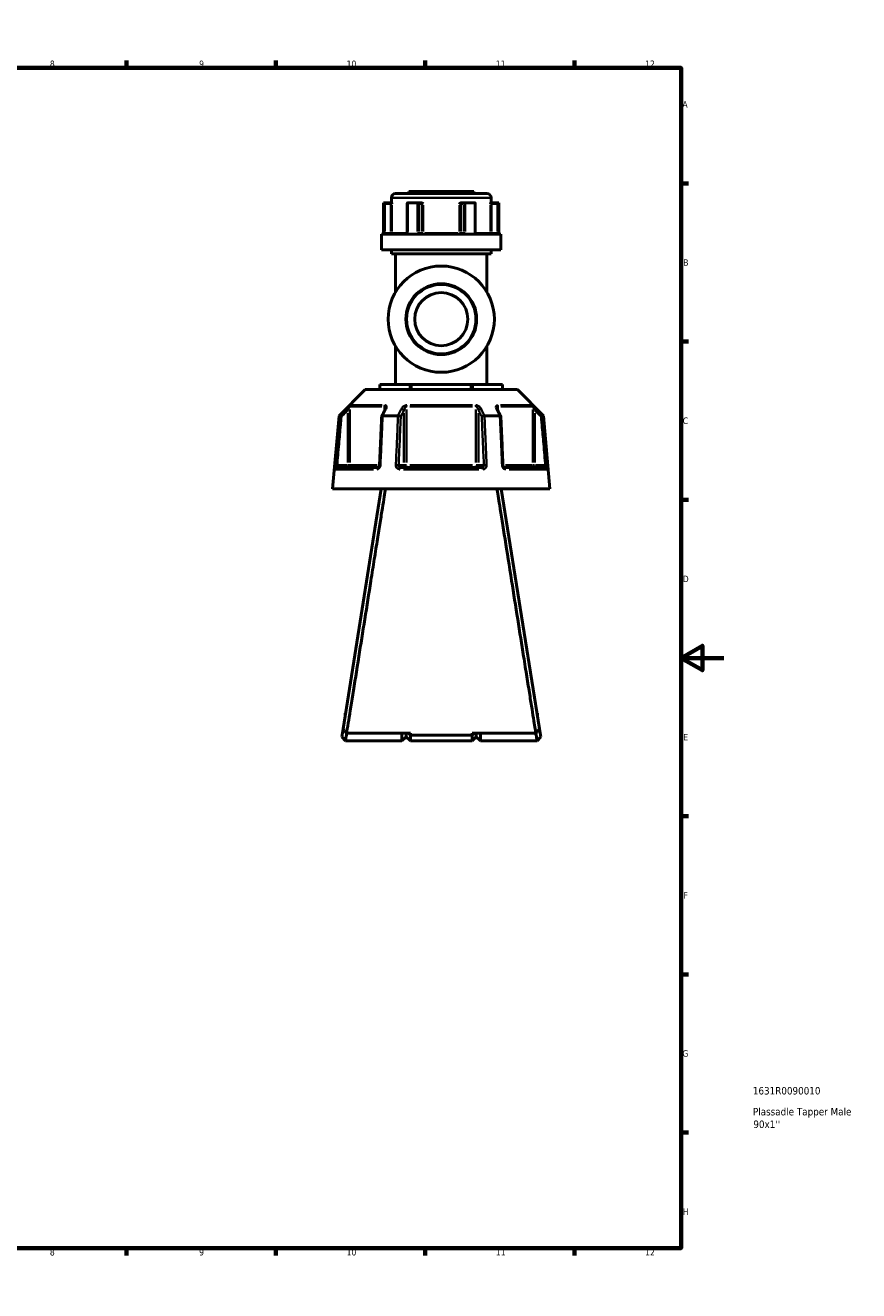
# Model space of a CAD drawing. Header units: millimetres. Extents: x 0 to 904, y 0 to 925.
# Tile 5 of 10: x 513 to 904, y 0 to 594. Entities that reach past the tile are written whole.
import ezdxf

# ---------------------------------------------------------------- set-up
doc = ezdxf.new("R2010")
doc.units = ezdxf.units.MM
for name, color, linetype, lineweight in [('Border (ANSI)', 7, 'Continuous', 70), ('Title (ISO)', 7, 'Continuous', 50), ('Visible (ANSI)', 7, 'Continuous', 50), ('Visible Narrow (ANSI)', 7, 'Continuous', 35)]:
    doc.layers.add(name, color=color, linetype=linetype, lineweight=lineweight)
doc.styles.add('Note Text (ANSI)', font='tahoma.ttf')
doc.styles.add('Note Text (ISO)', font='tahoma.ttf')

# ---------------------------------------------------------------- blocks, each defined once
blk = doc.blocks.new('Borders Default Border')
at = {"layer": 'Border (ANSI)'}
for p, q in [((70.08, 574), (70.08, 577.45)), ((140.17, 574), (140.17, 577.45)), ((210.25, 574), (210.25, 577.45)), ((280.33, 574), (280.33, 577.45)), ((350.42, 574), (350.42, 577.45)), ((490.58, 574), (490.58, 577.45)), ((560.67, 574), (560.67, 577.45)), ((630.75, 574), (630.75, 577.45)), ((700.83, 574), (700.83, 577.45)), ((770.92, 574), (770.92, 577.45)), ((20, 519.75), (16.55, 519.75)), ((821, 519.75), (824.45, 519.75)), ((20, 445.5), (16.55, 445.5)), ((821, 445.5), (824.45, 445.5)), ((20, 371.25), (16.55, 371.25)), ((821, 371.25), (824.45, 371.25)), ((20, 222.75), (16.55, 222.75)), ((821, 222.75), (824.45, 222.75)), ((20, 148.5), (16.55, 148.5)), ((821, 148.5), (824.45, 148.5)), ((20, 74.25), (16.55, 74.25)), ((821, 74.25), (824.45, 74.25)), ((70.08, 20), (70.08, 16.55)), ((140.17, 20), (140.17, 16.55)), ((210.25, 20), (210.25, 16.55)), ((280.33, 20), (280.33, 16.55)), ((350.42, 20), (350.42, 16.55)), ((490.58, 20), (490.58, 16.55)), ((560.67, 20), (560.67, 16.55)), ((630.75, 20), (630.75, 16.55)), ((700.83, 20), (700.83, 16.55)), ((770.92, 20), (770.92, 16.55))]:
    blk.add_line(p, q, dxfattribs=at)
at = {"layer": 'Border (ANSI)', "flags": 128}
for points in [[(420.5, 594), (420.5, 574), (414.73, 584), (426.27, 584), (420.5, 574)], [(20, 20), (20, 574), (821, 574), (821, 20), (20, 20)], [(0, 297), (20, 297), (10, 302.77), (10, 291.23), (20, 297)], [(841, 297), (821, 297), (831, 302.77), (831, 291.23), (821, 297)], [(420.5, 0), (420.5, 20), (414.73, 10), (426.27, 10), (420.5, 20)]]:
    blk.add_lwpolyline(points, dxfattribs=at)
at = {"layer": 'Border (ANSI)', "attachment_point": 7, "style": 'Note Text (ANSI)'}
for s, insert, char_height in [('1', (34.35, 574.4), 3.05), ('2', (104.2, 574.4), 3.05), ('3', (174.26, 574.34), 3.05), ('4', (244.23, 574.4), 3.05), ('5', (314.48, 574.34), 3.05), ('6', (384.49, 574.34), 3.05), ('7', (454.6, 574.4), 3.05), ('8', (524.63, 574.33), 3.05), ('9', (594.7, 574.34), 3.05), ('10', (663.96, 574.34), 3.048), ('11', (734.04, 574.4), 3.048), ('12', (804.13, 574.4), 3.048), ('A', (16.78, 555.35), 3.05), ('A', (821.63, 555.35), 3.05), ('B', (17.15, 481.1), 3.05), ('B', (821.99, 481.1), 3.05), ('C', (16.95, 406.8), 3.05), ('C', (821.8, 406.8), 3.05), ('D', (16.96, 332.6), 3.05), ('D', (821.81, 332.6), 3.05), ('E', (17.21, 258.35), 3.05), ('E', (822.05, 258.35), 3.05), ('F', (17.29, 184.1), 3.05), ('F', (822.14, 184.1), 3.05), ('G', (16.81, 109.79), 3.05), ('G', (821.66, 109.79), 3.05), ('H', (16.97, 35.6), 3.05), ('H', (821.81, 35.6), 3.05), ('1', (34.35, 16.55), 3.05), ('2', (104.2, 16.55), 3.05), ('3', (174.26, 16.49), 3.05), ('4', (244.23, 16.55), 3.05), ('5', (314.48, 16.49), 3.05), ('6', (384.49, 16.49), 3.05), ('7', (454.6, 16.55), 3.05), ('8', (524.63, 16.48), 3.05), ('9', (594.7, 16.49), 3.05), ('10', (663.96, 16.49), 3.048), ('11', (734.04, 16.55), 3.048), ('12', (804.13, 16.55), 3.048)]:
    blk.add_mtext(s, dxfattribs=dict(at, insert=insert, char_height=char_height))
blk = doc.blocks.new('Title Blocks ISO')
at = {"layer": 'Title (ISO)', "style": 'Note Text (ISO)'}
for tag, p in [('PART_NUMBER_001', (33.69, 72.11)), ('DESCRIPTION_001', (33.74, 62.29)), ('DESCRIPTION_002', (33.93, 56.39))]:
    blk.add_attdef(tag, p, '', height=3.5, dxfattribs=at)

msp = doc.modelspace()

# ---------------------------------------------------------------- linework, layer by layer
at = {"layer": 'Visible (ANSI)'}
for p, q in [((684.973, 513.05), (684.973, 510.7)), ((686.973, 515.05), (729.813, 515.05)), ((693.093, 516.05), (723.693, 516.05)), ((693.093, 516.05), (693.093, 515.05)), ((723.693, 516.05), (723.693, 515.05)), ((731.813, 513.05), (731.813, 510.7)), ((681.343, 510.7), (681.464, 510.7)), ((681.343, 510.7), (681.343, 496)), ((684.739, 510.7), (681.464, 510.7)), ((681.469, 510.698), (681.966, 510.2)), ((685.121, 510.7), (684.739, 510.7)), ((692.462, 510.45), (692.462, 496.5)), ((692.711, 510.7), (697.145, 510.7)), ((698.783, 510.7), (697.145, 510.7)), ((699.04, 510.7), (698.783, 510.7)), ((718.002, 510.7), (717.745, 510.7)), ((719.64, 510.7), (718.002, 510.7)), ((719.64, 510.7), (724.074, 510.7)), ((724.323, 496.5), (724.323, 510.45)), ((732.046, 510.7), (731.664, 510.7)), ((735.321, 510.7), (732.046, 510.7)), ((735.317, 510.698), (734.819, 510.2)), ((735.321, 510.7), (735.443, 510.7)), ((735.443, 510.7), (735.443, 496)), ((680.343, 496), (736.443, 496)), ((680.343, 496), (680.343, 488.65)), ((736.443, 496), (736.443, 488.65)), ((680.343, 488.65), (736.443, 488.65)), ((684.973, 488.65), (684.973, 486.65)), ((731.813, 488.65), (731.813, 486.65)), ((684.973, 486.65), (731.813, 486.65)), ((686.973, 486.65), (686.973, 468.821)), ((729.813, 486.65), (729.813, 468.821)), ((686.973, 443.284), (686.973, 425.455)), ((729.813, 443.284), (729.813, 425.455)), ((672.644, 423.005), (660.394, 410.755)), ((672.644, 423.005), (744.142, 423.005)), ((679.579, 425.455), (679.713, 425.455)), ((679.579, 425.455), (679.579, 423.005)), ((679.713, 425.455), (693.62, 425.455)), ((693.62, 425.455), (694.486, 425.455)), ((694.486, 425.455), (722.299, 425.455)), ((722.299, 425.455), (723.165, 425.455)), ((723.165, 425.455), (737.072, 425.455)), ((737.072, 425.455), (737.206, 425.455)), ((737.206, 423.005), (737.206, 425.455)), ((744.142, 423.005), (756.392, 410.755)), ((660.394, 410.755), (657.393, 376.455)), ((660.394, 410.755), (660.574, 410.755)), ((680.88, 410.755), (688.087, 410.755)), ((728.698, 410.755), (735.906, 410.755)), ((756.211, 410.755), (756.392, 410.755)), ((756.392, 410.755), (759.393, 376.455)), ((659.563, 386.455), (678.695, 386.455)), ((689.261, 386.455), (727.525, 386.455)), ((738.09, 386.455), (757.222, 386.455)), ((657.393, 376.455), (759.393, 376.455)), ((680.193, 376.455), (662.29, 263.704)), ((754.495, 263.704), (736.593, 376.455)), ((663.273, 271.03), (663.273, 269.891)), ((663.454, 271.03), (663.273, 271.03)), ((753.513, 271.03), (753.332, 271.03)), ((753.513, 269.891), (753.513, 271.03)), ((662.29, 263.704), (661.706, 260.026)), ((693.943, 261.676), (663.97, 261.676)), ((689.943, 258.05), (689.943, 261.676)), ((691.943, 261.676), (691.943, 260.05)), ((691.943, 260.05), (691.943, 261.676)), ((692.976, 261.676), (693.943, 260.753)), ((693.943, 261.676), (693.943, 260.753)), ((752.816, 261.676), (722.843, 261.676)), ((723.809, 261.676), (722.843, 260.753)), ((722.843, 260.753), (722.843, 261.676)), ((724.843, 260.05), (724.843, 261.676)), ((724.843, 261.676), (724.843, 260.05)), ((726.843, 261.676), (726.843, 258.05)), ((755.079, 260.026), (754.495, 263.704)), ((663.393, 258.05), (661.706, 260.025)), ((689.943, 258.05), (663.393, 258.05)), ((691.943, 260.05), (689.943, 258.05)), ((691.943, 260.05), (693.943, 258.05)), ((693.943, 260.753), (693.943, 258.05)), ((722.843, 260.753), (693.943, 260.753)), ((722.843, 258.05), (693.943, 258.05)), ((722.843, 258.05), (722.843, 260.753)), ((724.843, 260.05), (722.843, 258.05)), ((724.843, 260.05), (726.843, 258.05)), ((753.393, 258.05), (726.843, 258.05)), ((755.079, 260.025), (753.393, 258.05))]:
    msp.add_line(p, q, dxfattribs=at)
for radius in [24.937, 16.625, 12.468]:
    msp.add_circle((708.393, 456.053), radius, dxfattribs=at)
for centre, start, end in [((686.973, 513.05), 90, 180), ((729.813, 513.05), 0, 90)]:
    msp.add_arc(centre, 2, start, end, dxfattribs=at)
for centre, major_axis, ratio, start_param, end_param in [((692.962, 510.2), (-0.433, 0.433), 0.5773503, 5.8561584, 6.8067841), ((697.397, 510.2), (0.433, -0.433), 0.5773503, 1.0471976, 2.521422), ((719.389, 510.2), (-0.433, -0.433), 0.5773503, 3.7617633, 5.2359878), ((723.823, 510.2), (0.433, 0.433), 0.5773503, 5.7595865, 6.7102122), ((6639.475, -11132.827), (198.252, -16295.014), 0.5090017, 3.9187165, 3.9189842), ((-5144.008, -10978.499), (196.526, 16077.194), 0.5090436, 5.5058211, 5.5060925)]:
    msp.add_ellipse(centre, major_axis=major_axis, ratio=ratio, start_param=start_param, end_param=end_param, dxfattribs=at)
for points in [[(681.464, 510.7), (681.466, 510.7), (681.467, 510.699), (681.469, 510.698)], [(692.672, 510.698), (692.685, 510.699), (692.698, 510.7), (692.711, 510.7)], [(697.145, 510.7), (697.16, 510.7), (697.175, 510.699), (697.189, 510.698)], [(719.596, 510.698), (719.611, 510.699), (719.625, 510.7), (719.64, 510.7)], [(724.074, 510.7), (724.087, 510.7), (724.1, 510.699), (724.113, 510.698)], [(735.317, 510.698), (735.318, 510.699), (735.32, 510.7), (735.321, 510.7)], [(660.574, 410.755), (660.575, 410.755), (660.576, 410.755), (660.576, 410.755)], [(680.859, 410.755), (680.866, 410.755), (680.873, 410.755), (680.88, 410.755)], [(688.087, 410.755), (688.095, 410.755), (688.103, 410.755), (688.111, 410.755)], [(728.675, 410.755), (728.683, 410.755), (728.69, 410.755), (728.698, 410.755)], [(735.906, 410.755), (735.913, 410.755), (735.92, 410.755), (735.927, 410.755)], [(756.209, 410.755), (756.21, 410.755), (756.21, 410.755), (756.211, 410.755)]]:
    msp.add_open_spline(points, degree=3, dxfattribs=at)
for points, knots in [([(685.121, 510.7), (685.131, 510.7), (685.141, 510.683), (685.165, 510.613), (685.178, 510.553), (685.204, 510.407), (685.218, 510.307), (685.233, 510.202), (685.233, 510.201), (685.233, 510.2)], [0.232327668, 0.232327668, 0.232327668, 0.232327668, 0.253574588, 0.253574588, 0.282658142, 0.282658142, 0.324006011, 0.324006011, 0.324303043, 0.324303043, 0.324303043, 0.324303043]), ([(699.04, 510.7), (699.119, 510.7), (699.197, 510.683), (699.374, 510.613), (699.463, 510.553), (699.64, 510.407), (699.734, 510.307), (699.83, 510.202), (699.831, 510.201), (699.832, 510.2)], [0.23232743, 0.23232743, 0.23232743, 0.23232743, 0.253574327, 0.253574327, 0.282657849, 0.282657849, 0.324005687, 0.324005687, 0.324302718, 0.324302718, 0.324302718, 0.324302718]), ([(716.954, 510.2), (716.954, 510.201), (716.955, 510.202), (717.052, 510.307), (717.145, 510.407), (717.322, 510.553), (717.411, 510.613), (717.589, 510.683), (717.667, 510.7), (717.745, 510.7)], [-0.000316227, -0.000316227, -0.000316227, -0.000316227, 0, 0, 0.044019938, 0.044019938, 0.074982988, 0.074982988, 0.097602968, 0.097602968, 0.097602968, 0.097602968]), ([(731.552, 510.2), (731.552, 510.201), (731.552, 510.202), (731.568, 510.307), (731.582, 510.407), (731.608, 510.553), (731.62, 510.613), (731.644, 510.683), (731.654, 510.7), (731.664, 510.7)], [-0.000316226, -0.000316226, -0.000316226, -0.000316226, 0, 0, 0.044019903, 0.044019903, 0.074982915, 0.074982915, 0.097602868, 0.097602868, 0.097602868, 0.097602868]), ([(692.154, 496), (692.172, 496), (692.192, 496.003), (692.238, 496.022), (692.264, 496.038), (692.319, 496.086), (692.345, 496.117), (692.391, 496.19), (692.411, 496.231), (692.441, 496.319), (692.452, 496.366), (692.461, 496.443), (692.462, 496.472), (692.462, 496.5)], [0.15550734, 0.15550734, 0.15550734, 0.15550734, 0.18703339, 0.18703339, 0.21855943, 0.21855943, 0.24754159, 0.24754159, 0.27351092, 0.27351092, 0.29870161, 0.29870161, 0.31313757, 0.31313757, 0.31313757, 0.31313757]), ([(724.323, 496.5), (724.323, 496.451), (724.328, 496.402), (724.347, 496.308), (724.362, 496.264), (724.397, 496.184), (724.419, 496.148), (724.465, 496.088), (724.489, 496.064), (724.539, 496.026), (724.564, 496.014), (724.602, 496.002), (724.617, 496), (724.631, 496)], [1.26243534, 1.26243534, 1.26243534, 1.26243534, 1.2873937, 1.2873937, 1.31242695, 1.31242695, 1.33782094, 1.33782094, 1.36442438, 1.36442438, 1.39499855, 1.39499855, 1.42006555, 1.42006555, 1.42006555, 1.42006555]), ([(661.537, 410.305), (661.536, 410.306), (661.534, 410.307), (661.414, 410.363), (661.296, 410.418), (661.076, 410.521), (660.974, 410.569), (660.797, 410.651), (660.724, 410.686), (660.619, 410.735), (660.587, 410.75), (660.576, 410.755)], [-0.15371258, -0.15371258, -0.15371258, -0.15371258, -0.15323729, -0.15323729, -0.11409168, -0.11409168, -0.07545593, -0.07545593, -0.03695789, -0.03695789, 0, 0, 0, 0]), ([(680.423, 410.531), (680.356, 408.996), (680.288, 407.46), (680.153, 404.389), (680.086, 402.854), (679.951, 399.783), (679.884, 398.247), (679.749, 395.176), (679.682, 393.641), (679.547, 390.57), (679.479, 389.034), (679.412, 387.499)], [0.585191, 0.585191, 0.585191, 0.585191, 1.0476138, 1.0476138, 1.5100365, 1.5100365, 1.9724593, 1.9724593, 2.4348821, 2.4348821, 2.8973048, 2.8973048, 2.8973048, 2.8973048]), ([(680.859, 410.755), (680.758, 410.75), (680.671, 410.735), (680.53, 410.686), (680.479, 410.651), (680.433, 410.586), (680.424, 410.56), (680.423, 410.531)], [-0.153595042, -0.153595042, -0.153595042, -0.153595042, -0.116550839, -0.116550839, -0.077962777, -0.077962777, -0.055255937, -0.055255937, -0.055255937, -0.055255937]), ([(682.146, 414.19), (682.146, 414.176), (682.145, 414.155), (682.138, 414.105), (682.133, 414.075), (682.118, 414.009), (682.107, 413.972), (682.081, 413.893), (682.066, 413.851), (682.029, 413.763), (682.008, 413.717), (681.984, 413.669)], [0.20265986, 0.20265986, 0.20265986, 0.20265986, 0.23121109, 0.23121109, 0.25976233, 0.25976233, 0.28831356, 0.28831356, 0.3168648, 0.3168648, 0.34541603, 0.34541603, 0.34541603, 0.34541603]), ([(689.382, 410.305), (689.381, 410.306), (689.38, 410.307), (689.32, 410.363), (689.241, 410.418), (689.053, 410.521), (688.945, 410.569), (688.711, 410.651), (688.587, 410.686), (688.341, 410.735), (688.222, 410.75), (688.111, 410.755)], [-0.15371258, -0.15371258, -0.15371258, -0.15371258, -0.15323743, -0.15323743, -0.11409174, -0.11409174, -0.0754562, -0.0754562, -0.03695796, -0.03695796, 0, 0, 0, 0]), ([(728.675, 410.755), (728.563, 410.75), (728.444, 410.735), (728.199, 410.686), (728.074, 410.651), (727.84, 410.569), (727.733, 410.521), (727.545, 410.418), (727.466, 410.363), (727.405, 410.307), (727.404, 410.306), (727.404, 410.305)], [-0.15359506, -0.15359506, -0.15359506, -0.15359506, -0.11655085, -0.11655085, -0.07796276, -0.07796276, -0.03923705, -0.03923705, 0, 0, 0.00047625, 0.00047625, 0.00047625, 0.00047625]), ([(734.801, 413.669), (734.777, 413.717), (734.756, 413.763), (734.72, 413.851), (734.704, 413.893), (734.678, 413.972), (734.668, 414.009), (734.652, 414.075), (734.647, 414.105), (734.641, 414.155), (734.64, 414.176), (734.64, 414.19)], [0, 0, 0, 0, 0.02855139, 0.02855139, 0.05710278, 0.05710278, 0.08565416, 0.08565416, 0.11420555, 0.11420555, 0.14275694, 0.14275694, 0.14275694, 0.14275694]), ([(736.362, 410.531), (736.361, 410.56), (736.352, 410.586), (736.307, 410.651), (736.256, 410.686), (736.115, 410.735), (736.028, 410.75), (735.927, 410.755)], [-0.098110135, -0.098110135, -0.098110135, -0.098110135, -0.075456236, -0.075456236, -0.036957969, -0.036957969, 0, 0, 0, 0]), ([(737.373, 387.499), (737.306, 389.034), (737.239, 390.57), (737.104, 393.641), (737.036, 395.176), (736.902, 398.247), (736.834, 399.783), (736.699, 402.854), (736.632, 404.389), (736.497, 407.46), (736.43, 408.996), (736.362, 410.531)], [1.2046153, 1.2046153, 1.2046153, 1.2046153, 1.6670381, 1.6670381, 2.1294609, 2.1294609, 2.5918836, 2.5918836, 3.0543064, 3.0543064, 3.5167292, 3.5167292, 3.5167292, 3.5167292]), ([(755.248, 410.305), (755.25, 410.306), (755.251, 410.307), (755.371, 410.363), (755.489, 410.418), (755.71, 410.521), (755.812, 410.569), (755.988, 410.651), (756.062, 410.686), (756.167, 410.735), (756.199, 410.75), (756.209, 410.755)], [-0.0004764, -0.0004764, -0.0004764, -0.0004764, 0, 0, 0.03923697, 0.03923697, 0.07796289, 0.07796289, 0.11655078, 0.11655078, 0.15359492, 0.15359492, 0.15359492, 0.15359492]), ([(679.412, 387.499), (679.408, 387.4), (679.393, 387.3), (679.344, 387.109), (679.31, 387.018), (679.228, 386.853), (679.181, 386.78), (679.079, 386.655), (679.026, 386.604), (678.919, 386.523), (678.866, 386.496), (678.772, 386.461), (678.731, 386.455), (678.695, 386.455)], [0, 0, 0, 0, 0.05067005, 0.05067005, 0.10084685, 0.10084685, 0.1507669, 0.1507669, 0.20138762, 0.20138762, 0.25586434, 0.25586434, 0.31481094, 0.31481094, 0.31481094, 0.31481094]), ([(738.09, 386.455), (738.052, 386.455), (738.008, 386.462), (737.901, 386.504), (737.838, 386.54), (737.718, 386.643), (737.662, 386.703), (737.562, 386.845), (737.518, 386.925), (737.445, 387.099), (737.417, 387.193), (737.385, 387.359), (737.377, 387.429), (737.373, 387.499)], [0, 0, 0, 0, 0.06296271, 0.06296271, 0.12592542, 0.12592542, 0.17893056, 0.17893056, 0.22915943, 0.22915943, 0.27910739, 0.27910739, 0.31481354, 0.31481354, 0.31481354, 0.31481354]), ([(663.97, 261.676), (664.133, 262.7), (664.397, 264.352), (665.273, 269.846), (665.993, 274.357), (667.697, 285.056), (668.671, 291.167), (670.608, 303.346), (671.55, 309.272), (672.504, 315.275), (673.457, 321.278), (674.422, 327.357), (675.904, 336.702), (676.442, 340.099), (677.479, 346.643), (677.978, 349.791), (678.89, 355.553), (679.307, 358.188), (680.08, 363.073), (680.436, 365.323), (681.069, 369.329), (681.348, 371.095), (681.83, 374.145), (682.033, 375.43), (682.195, 376.455)], [0.2061334, 0.2061334, 0.2061334, 0.2061334, 0.4610233, 0.4610233, 0.8347845, 0.8347845, 1.1940112, 1.1940112, 1.4977294, 1.4977294, 1.4977294, 1.8014476, 1.8014476, 1.9805842, 1.9805842, 2.1597208, 2.1597208, 2.3279463, 2.3279463, 2.4961719, 2.4961719, 2.6609301, 2.6609301, 2.8256883, 2.8256883, 2.8256883, 2.8256883]), ([(734.59, 376.455), (734.88, 374.62), (735.302, 371.952), (736.51, 364.311), (737.363, 358.918), (739.278, 346.819), (740.332, 340.169), (742.363, 327.357), (743.328, 321.278), (744.282, 315.275), (745.235, 309.272), (746.177, 303.346), (747.59, 294.467), (748.096, 291.288), (749.054, 285.271), (749.506, 282.434), (750.315, 277.353), (750.677, 275.083), (751.33, 270.986), (751.622, 269.159), (752.118, 266.047), (752.326, 264.748), (752.626, 262.867), (752.733, 262.193), (752.816, 261.676)], [-2.8256883, -2.8256883, -2.8256883, -2.8256883, -2.5308127, -2.5308127, -2.1597208, -2.1597208, -1.8014476, -1.8014476, -1.4977294, -1.4977294, -1.4977294, -1.1940112, -1.1940112, -1.0143978, -1.0143978, -0.8347845, -0.8347845, -0.6662728, -0.6662728, -0.4977611, -0.4977611, -0.3345939, -0.3345939, -0.2061334, -0.2061334, -0.2061334, -0.2061334]), ([(663.97, 261.676), (663.69, 262.014), (663.41, 262.352), (662.85, 263.028), (662.57, 263.366), (662.29, 263.704)], [-0.26328472, -0.26328472, -0.26328472, -0.26328472, -0.13166724, -0.13166724, 0, 0, 0, 0]), ([(663.393, 258.051), (663.393, 258.051), (663.423, 258.232), (663.557, 259.049), (663.681, 259.804), (663.886, 261.064), (663.935, 261.363), (663.986, 261.677)], [-3.14159265, -3.14159265, -3.14159265, -3.14159265, -2.76914278, -2.76914278, -2.28504367, -2.28504367, -2.14641893, -2.14641893, -2.14641893, -2.14641893]), ([(752.8, 261.677), (752.85, 261.363), (752.899, 261.064), (753.104, 259.804), (753.228, 259.049), (753.363, 258.232), (753.392, 258.051), (753.393, 258.051)], [2.14641893, 2.14641893, 2.14641893, 2.14641893, 2.28504367, 2.28504367, 2.76914278, 2.76914278, 3.14159265, 3.14159265, 3.14159265, 3.14159265]), ([(754.495, 263.704), (754.215, 263.366), (753.935, 263.028), (753.376, 262.352), (753.096, 262.014), (752.816, 261.676)], [-0.26328429, -0.26328429, -0.26328429, -0.26328429, -0.13161625, -0.13161625, 0, 0, 0, 0])]:
    msp.add_open_spline(points, degree=3, knots=knots, dxfattribs=at)
at = {"layer": 'Visible Narrow (ANSI)'}
for p, q in [((731.524, 513.05), (685.261, 513.05)), ((681.469, 509.988), (681.469, 497.21)), ((681.966, 497.185), (681.966, 509.515)), ((682.105, 510.2), (684.6, 510.2)), ((684.739, 510.699), (684.739, 510.239)), ((684.739, 509.515), (684.739, 497.185)), ((684.775, 510.2), (685.227, 510.2)), ((685.233, 497.185), (685.233, 509.515)), ((692.672, 497.21), (692.672, 509.988)), ((697.189, 509.988), (697.189, 497.21)), ((697.83, 497.185), (697.83, 509.515)), ((697.899, 510.2), (699.147, 510.2)), ((699.216, 509.515), (699.216, 497.185)), ((699.235, 510.2), (699.798, 510.2)), ((699.832, 497.185), (699.832, 509.515)), ((716.954, 509.515), (716.954, 497.185)), ((716.987, 510.2), (717.551, 510.2)), ((717.569, 497.185), (717.569, 509.515)), ((717.639, 510.2), (718.886, 510.2)), ((718.956, 509.515), (718.956, 497.185)), ((719.596, 497.21), (719.596, 509.988)), ((724.113, 509.988), (724.113, 497.21)), ((731.552, 509.515), (731.552, 497.185)), ((731.558, 510.2), (732.011, 510.2)), ((732.046, 510.239), (732.046, 510.699)), ((732.046, 497.185), (732.046, 509.515)), ((732.185, 510.2), (734.68, 510.2)), ((734.819, 509.515), (734.819, 497.185)), ((735.317, 497.21), (735.317, 509.988)), ((681.93, 496.5), (681.474, 496.5)), ((684.6, 496.5), (682.105, 496.5)), ((684.739, 496.461), (684.739, 496.002)), ((685.227, 496.5), (684.775, 496.5)), ((685.364, 496.5), (691.894, 496.5)), ((692.653, 496.5), (692.463, 496.5)), ((697.81, 496.5), (697.224, 496.5)), ((699.147, 496.5), (697.899, 496.5)), ((699.798, 496.5), (699.235, 496.5)), ((700.653, 496.5), (716.132, 496.5)), ((717.551, 496.5), (716.987, 496.5)), ((718.886, 496.5), (717.639, 496.5)), ((719.562, 496.5), (718.975, 496.5)), ((724.322, 496.5), (724.132, 496.5)), ((724.892, 496.5), (731.421, 496.5)), ((732.011, 496.5), (731.558, 496.5)), ((732.046, 496.002), (732.046, 496.461)), ((734.68, 496.5), (732.185, 496.5)), ((735.312, 496.5), (734.856, 496.5)), ((679.713, 423.128), (679.713, 425.333)), ((693.62, 425.333), (693.62, 423.128)), ((694.486, 423.128), (694.486, 425.333)), ((722.299, 425.333), (722.299, 423.128)), ((723.165, 423.128), (723.165, 425.333)), ((737.072, 425.333), (737.072, 423.128)), ((663.766, 413.922), (664.411, 413.274)), ((664.464, 411.932), (664.464, 388.743)), ((665.455, 388.832), (665.455, 413.613)), ((680.461, 414.99), (665.716, 414.99)), ((666.005, 415.697), (680.65, 415.697)), ((681.76, 414.902), (681.76, 413.312)), ((690.845, 411.932), (690.845, 388.743)), ((692.087, 388.832), (692.087, 413.613)), ((723.137, 414.99), (693.648, 414.99)), ((693.748, 415.697), (723.038, 415.697)), ((724.698, 413.613), (724.698, 388.832)), ((725.94, 388.743), (725.94, 411.932)), ((735.025, 413.312), (735.025, 414.902)), ((736.135, 415.697), (750.781, 415.697)), ((751.069, 414.99), (736.324, 414.99)), ((751.331, 413.613), (751.331, 388.832)), ((752.321, 388.743), (752.321, 411.932)), ((752.374, 413.274), (753.02, 413.922)), ((659.457, 387.462), (658.547, 387.541)), ((664.217, 387.455), (659.777, 387.455)), ((664.464, 387.377), (664.464, 386.458)), ((665.442, 387.455), (664.536, 387.455)), ((665.69, 387.455), (678.298, 387.455)), ((690.722, 387.455), (688.502, 387.455)), ((692.02, 387.455), (690.883, 387.455)), ((693.648, 387.455), (723.137, 387.455)), ((725.902, 387.455), (724.765, 387.455)), ((728.284, 387.455), (726.064, 387.455)), ((738.487, 387.455), (751.096, 387.455)), ((752.25, 387.455), (751.343, 387.455)), ((752.321, 386.458), (752.321, 387.377)), ((757.008, 387.455), (752.568, 387.455)), ((758.239, 387.541), (757.329, 387.462)), ((676.52, 385.542), (658.863, 385.542)), ((726.05, 385.542), (690.736, 385.542)), ((757.922, 385.542), (740.265, 385.542))]:
    msp.add_line(p, q, dxfattribs=at)
msp.add_circle((708.393, 456.053), 16.125, dxfattribs=at)
for centre, major_axis, ratio, start_param, end_param in [((698.783, 510.2), (0, 0.5), 0.8660254, 4.7909288, 6.2046455), ((718.002, 510.2), (0, 0.5), 0.8660254, 0.0785398, 1.4922565), ((684.739, 496.5), (0, -0.5), 0.9888629, 0.0785398, 1.4922565), ((699.649, 496.5), (0, -0.5), 0.8660254, 4.7909288, 6.2046455), ((699.649, 496.5), (0, -0.5), 0.3655414, 0.0785398, 1.4922565), ((717.136, 496.5), (0, -0.5), 0.3655414, 4.7909288, 6.2046455), ((717.136, 496.5), (0, -0.5), 0.8660254, 0.0785398, 1.4922565), ((732.046, 496.5), (0, -0.5), 0.9888629, 4.7909288, 6.2046455), ((666.445, 414.99), (0, -1), 0.9904959, 3.9662607, 4.6731191), ((682.374, 414.99), (0, 1), 0.6143631, 0.8246681, 1.5315264), ((682.878, 413.221), (-0.894, 0.449), 0.6136988, 5.5048942, 6.2422226), ((689.979, 413.221), (-0.894, 0.449), 0.6136988, 3.9026286, 5.2571626), ((692.463, 414.99), (0, -1), 0.3761328, 3.9662607, 4.6731191), ((724.322, 414.99), (0, 1), 0.3761328, 4.7516589, 5.4585172), ((726.806, 413.221), (-0.894, -0.449), 0.6136988, 4.1676154, 5.5221494), ((733.908, 413.221), (0.894, 0.449), 0.6136988, 0.0409627, 0.7782911), ((734.411, 414.99), (0, -1), 0.6143631, 1.6100662, 2.3169246), ((750.34, 414.99), (0, 1), 0.9904959, 4.7516589, 5.4585172), ((659.563, 385.455), (0, 1), 0.992287, 0.0741765, 1.4093534), ((664.464, 387.455), (0, -1), 0.9904959, 0.0785398, 1.4922565), ((678.695, 385.455), (0, 1), 0.6034974, 0.0741765, 1.4093534), ((680.411, 387.455), (-0.999, 0.044), 0.0757423, 5.369153, 6.2350783), ((687.512, 387.455), (0.999, -0.044), 0.0757423, 0.5996329, 1.9382948), ((689.261, 385.455), (0, 1), 0.3887896, 0.0741765, 1.4093534), ((691.711, 387.455), (0, -1), 0.8660254, 4.7909288, 6.2046455), ((691.711, 387.455), (0, -1), 0.3761328, 0.0785398, 1.4922565), ((725.074, 387.455), (0, -1), 0.3761328, 4.7909288, 6.2046455), ((725.074, 387.455), (0, -1), 0.8660254, 0.0785398, 1.4922565), ((727.525, 385.455), (0, 1), 0.3887896, 4.8738319, 6.2090088), ((729.273, 387.455), (0.999, 0.044), 0.0757423, 1.2032978, 2.5419597), ((736.374, 387.455), (0.999, 0.044), 0.0757423, 0.048107, 0.9140323), ((738.09, 385.455), (0, 1), 0.6034974, 4.8738319, 6.2090088), ((752.321, 387.455), (0, -1), 0.9904959, 4.7909288, 6.2046455), ((757.222, 385.455), (0, 1), 0.992287, 4.8738319, 6.2090088)]:
    msp.add_ellipse(centre, major_axis=major_axis, ratio=ratio, start_param=start_param, end_param=end_param, dxfattribs=at)
for points, knots in [([(681.469, 496.5), (681.469, 496.435), (681.469, 496.371), (681.473, 496.206), (681.476, 496.108), (681.482, 496.012), (681.482, 496.006), (681.482, 496)], [0.631217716, 0.631217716, 0.631217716, 0.631217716, 0.650599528, 0.650599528, 0.681610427, 0.681610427, 0.683597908, 0.683597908, 0.683597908, 0.683597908]), ([(682.082, 496), (682.076, 496), (682.07, 496.002), (682.041, 496.018), (682.022, 496.053), (681.995, 496.148), (681.985, 496.2), (681.974, 496.304), (681.97, 496.353), (681.967, 496.435), (681.966, 496.468), (681.966, 496.5)], [-0.788848, -0.788848, -0.788848, -0.788848, -0.77433301, -0.77433301, -0.7219246, -0.7219246, -0.68161043, -0.68161043, -0.65059953, -0.65059953, -0.63121772, -0.63121772, -0.63121772, -0.63121772]), ([(692.56, 496), (692.592, 496.067), (692.618, 496.138), (692.66, 496.305), (692.672, 496.402), (692.672, 496.5)], [0.26075738, 0.26075738, 0.26075738, 0.26075738, 0.283829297, 0.283829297, 0.313137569, 0.313137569, 0.313137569, 0.313137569]), ([(697.189, 496.5), (697.189, 496.435), (697.195, 496.371), (697.225, 496.206), (697.259, 496.108), (697.308, 496.012), (697.311, 496.006), (697.314, 496)], [1.262435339, 1.262435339, 1.262435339, 1.262435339, 1.281821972, 1.281821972, 1.312840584, 1.312840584, 1.314815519, 1.314815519, 1.314815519, 1.314815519]), ([(698.321, 496), (698.297, 496), (698.273, 496.002), (698.164, 496.018), (698.082, 496.053), (697.964, 496.148), (697.921, 496.2), (697.865, 496.304), (697.848, 496.353), (697.833, 496.435), (697.83, 496.468), (697.83, 496.5)], [-1.42006557, -1.42006557, -1.42006557, -1.42006557, -1.40558624, -1.40558624, -1.35316478, -1.35316478, -1.31284058, -1.31284058, -1.28182197, -1.28182197, -1.26243534, -1.26243534, -1.26243534, -1.26243534]), ([(718.956, 496.5), (718.956, 496.451), (718.949, 496.402), (718.913, 496.281), (718.874, 496.212), (718.754, 496.082), (718.663, 496.031), (718.532, 496.004), (718.499, 496), (718.465, 496)], [-0.63121767, -0.63121767, -0.63121767, -0.63121767, -0.6019094, -0.6019094, -0.55501616, -0.55501616, -0.49405496, -0.49405496, -0.47358743, -0.47358743, -0.47358743, -0.47358743]), ([(719.471, 496), (719.507, 496.067), (719.535, 496.138), (719.582, 496.305), (719.596, 496.402), (719.596, 496.5)], [0.578837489, 0.578837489, 0.578837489, 0.578837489, 0.601909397, 0.601909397, 0.631217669, 0.631217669, 0.631217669, 0.631217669]), ([(724.113, 496.5), (724.113, 496.435), (724.119, 496.371), (724.146, 496.206), (724.175, 496.108), (724.219, 496.011), (724.222, 496.006), (724.225, 496)], [1.262435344, 1.262435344, 1.262435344, 1.262435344, 1.281824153, 1.281824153, 1.312846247, 1.312846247, 1.314815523, 1.314815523, 1.314815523, 1.314815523]), ([(734.819, 496.5), (734.819, 496.468), (734.818, 496.435), (734.815, 496.353), (734.812, 496.304), (734.8, 496.2), (734.791, 496.148), (734.764, 496.053), (734.744, 496.018), (734.716, 496.002), (734.709, 496), (734.703, 496)], [0, 0, 0, 0, 0.01938879, 0.01938879, 0.05041085, 0.05041085, 0.09073953, 0.09073953, 0.14316681, 0.14316681, 0.15763021, 0.15763021, 0.15763021, 0.15763021]), ([(735.303, 496), (735.303, 496.006), (735.304, 496.011), (735.309, 496.108), (735.313, 496.206), (735.316, 496.371), (735.317, 496.435), (735.317, 496.5)], [-0.052380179, -0.052380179, -0.052380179, -0.052380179, -0.050410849, -0.050410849, -0.019388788, -0.019388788, 0, 0, 0, 0]), ([(660.576, 410.755), (660.483, 409.693), (660.39, 408.632), (660.038, 404.627), (659.78, 401.683), (659.521, 398.738), (659.221, 395.326), (658.922, 391.913), (658.594, 388.181), (658.566, 387.862), (658.538, 387.542)], [-3.5347812, -3.5347812, -3.5347812, -3.5347812, -3.2152251, -3.2152251, -2.32853, -2.32853, -2.32853, -1.300862, -1.300862, -1.2046153, -1.2046153, -1.2046153, -1.2046153]), ([(659.531, 387.455), (659.559, 387.775), (659.587, 388.094), (659.914, 391.826), (660.214, 395.239), (660.514, 398.651), (660.772, 401.595), (661.031, 404.54), (661.372, 408.425), (661.454, 409.365), (661.537, 410.305)], [1.2046153, 1.2046153, 1.2046153, 1.2046153, 1.300862, 1.300862, 2.32853, 2.32853, 2.32853, 3.2152251, 3.2152251, 3.4984336, 3.4984336, 3.4984336, 3.4984336]), ([(663.76, 413.928), (663.499, 413.668), (663.238, 413.408), (662.977, 413.149), (662.176, 412.351), (661.375, 411.553), (660.574, 410.755)], [-0.97913562, -0.97913562, -0.97913562, -0.97913562, -0.86870448, -0.86870448, -0.86870448, -0.52954925, -0.52954925, -0.52954925, -0.52954925]), ([(661.537, 410.305), (662.252, 411.017), (662.967, 411.729), (663.682, 412.441), (663.942, 412.701), (664.203, 412.961), (664.464, 413.221)], [0.56601549, 0.56601549, 0.56601549, 0.56601549, 0.86870448, 0.86870448, 0.86870448, 0.97913562, 0.97913562, 0.97913562, 0.97913562]), ([(665.745, 415.697), (665.713, 415.697), (665.639, 415.654), (665.308, 415.404), (664.952, 415.08), (664.318, 414.478), (664.037, 414.204), (663.76, 413.928)], [-0.34541645, -0.34541645, -0.34541645, -0.34541645, -0.27620858, -0.27620858, -0.11734182, -0.11734182, 0, 0, 0, 0]), ([(664.464, 413.221), (664.603, 413.497), (664.743, 413.771), (665.06, 414.373), (665.238, 414.697), (665.402, 414.947), (665.439, 414.99), (665.455, 414.99)], [0, 0, 0, 0, 0.11734182, 0.11734182, 0.27620858, 0.27620858, 0.34541645, 0.34541645, 0.34541645, 0.34541645]), ([(679.842, 387.542), (679.856, 387.862), (679.87, 388.181), (680.034, 391.913), (680.183, 395.326), (680.333, 398.738), (680.461, 401.683), (680.59, 404.627), (680.766, 408.632), (680.812, 409.693), (680.859, 410.755)], [-2.8973048, -2.8973048, -2.8973048, -2.8973048, -2.8010582, -2.8010582, -1.7733902, -1.7733902, -1.7733902, -0.8866951, -0.8866951, -0.5671389, -0.5671389, -0.5671389, -0.5671389]), ([(680.88, 410.755), (681.279, 411.553), (681.679, 412.351), (682.078, 413.148), (682.208, 413.408), (682.339, 413.668), (682.469, 413.928)], [-1.97914638, -1.97914638, -1.97914638, -1.97914638, -1.64002566, -1.64002566, -1.64002566, -1.52956, -1.52956, -1.52956, -1.52956]), ([(681.76, 414.99), (681.794, 414.99), (681.826, 414.984), (681.904, 414.954), (681.947, 414.921), (682.031, 414.818), (682.067, 414.738), (682.117, 414.561), (682.132, 414.465), (682.144, 414.307), (682.146, 414.249), (682.146, 414.19)], [0, 0, 0, 0, 0.02585168, 0.02585168, 0.06721438, 0.06721438, 0.12288915, 0.12288915, 0.17445287, 0.17445287, 0.20265986, 0.20265986, 0.20265986, 0.20265986]), ([(682.469, 413.928), (682.58, 414.149), (682.659, 414.368), (682.734, 414.751), (682.742, 414.917), (682.701, 415.172), (682.67, 415.268), (682.567, 415.445), (682.492, 415.525), (682.32, 415.629), (682.234, 415.661), (682.075, 415.691), (682.009, 415.697), (681.94, 415.697)], [-0.34541603, -0.34541603, -0.34541603, -0.34541603, -0.25141662, -0.25141662, -0.17445287, -0.17445287, -0.12288915, -0.12288915, -0.06721438, -0.06721438, -0.02585168, -0.02585168, 0, 0, 0, 0]), ([(688.111, 410.755), (688.064, 409.693), (688.017, 408.632), (687.841, 404.627), (687.711, 401.683), (687.581, 398.738), (687.431, 395.326), (687.281, 391.913), (687.116, 388.181), (687.102, 387.862), (687.088, 387.542)], [-3.5347812, -3.5347812, -3.5347812, -3.5347812, -3.2152251, -3.2152251, -2.32853, -2.32853, -2.32853, -1.300862, -1.300862, -1.2046153, -1.2046153, -1.2046153, -1.2046153]), ([(689.684, 413.928), (689.553, 413.668), (689.422, 413.408), (689.292, 413.148), (688.89, 412.351), (688.489, 411.553), (688.087, 410.755)], [-2.9717419, -2.9717419, -2.9717419, -2.9717419, -2.86130766, -2.86130766, -2.86130766, -2.52215552, -2.52215552, -2.52215552, -2.52215552]), ([(688.378, 387.455), (688.392, 387.775), (688.406, 388.094), (688.57, 391.826), (688.72, 395.239), (688.87, 398.651), (688.999, 401.595), (689.128, 404.54), (689.299, 408.425), (689.34, 409.365), (689.382, 410.305)], [1.2046153, 1.2046153, 1.2046153, 1.2046153, 1.300862, 1.300862, 2.32853, 2.32853, 2.32853, 3.2152251, 3.2152251, 3.4984336, 3.4984336, 3.4984336, 3.4984336]), ([(689.382, 410.305), (689.739, 411.017), (690.096, 411.729), (690.454, 412.441), (690.584, 412.701), (690.715, 412.961), (690.845, 413.221)], [2.55862177, 2.55862177, 2.55862177, 2.55862177, 2.86130766, 2.86130766, 2.86130766, 2.9717419, 2.9717419, 2.9717419, 2.9717419]), ([(692.197, 415.697), (691.995, 415.697), (691.781, 415.66), (691.049, 415.425), (690.595, 415.091), (690.013, 414.478), (689.823, 414.204), (689.684, 413.928)], [-0.34541684, -0.34541684, -0.34541684, -0.34541684, -0.28109054, -0.28109054, -0.11734182, -0.11734182, 0, 0, 0, 0]), ([(690.845, 413.221), (690.914, 413.497), (691.009, 413.771), (691.297, 414.384), (691.522, 414.718), (691.882, 414.953), (691.988, 414.99), (692.087, 414.99)], [0, 0, 0, 0, 0.11734182, 0.11734182, 0.28109054, 0.28109054, 0.34541684, 0.34541684, 0.34541684, 0.34541684]), ([(727.101, 413.928), (726.99, 414.149), (726.845, 414.369), (726.522, 414.752), (726.354, 414.918), (726.035, 415.172), (725.896, 415.268), (725.588, 415.445), (725.417, 415.525), (725.106, 415.629), (724.971, 415.661), (724.752, 415.691), (724.669, 415.697), (724.588, 415.697)], [-0.345416, -0.345416, -0.345416, -0.345416, -0.25131567, -0.25131567, -0.17440412, -0.17440412, -0.12292214, -0.12292214, -0.06721438, -0.06721438, -0.02585168, -0.02585168, 0, 0, 0, 0]), ([(724.698, 414.99), (724.738, 414.99), (724.779, 414.984), (724.886, 414.954), (724.953, 414.921), (725.106, 414.818), (725.191, 414.738), (725.343, 414.561), (725.411, 414.465), (725.569, 414.211), (725.652, 414.045), (725.813, 413.662), (725.885, 413.442), (725.94, 413.221)], [0, 0, 0, 0, 0.02585168, 0.02585168, 0.06721438, 0.06721438, 0.12292214, 0.12292214, 0.17440412, 0.17440412, 0.25131567, 0.25131567, 0.345416, 0.345416, 0.345416, 0.345416]), ([(725.94, 413.221), (726.071, 412.961), (726.201, 412.701), (726.331, 412.441), (726.689, 411.729), (727.046, 411.017), (727.404, 410.305)], [1.52956, 1.52956, 1.52956, 1.52956, 1.63999425, 1.63999425, 1.63999425, 1.94268014, 1.94268014, 1.94268014, 1.94268014]), ([(728.698, 410.755), (728.297, 411.553), (727.895, 412.351), (727.494, 413.148), (727.363, 413.408), (727.232, 413.668), (727.101, 413.928)], [-1.97914638, -1.97914638, -1.97914638, -1.97914638, -1.63999425, -1.63999425, -1.63999425, -1.52956, -1.52956, -1.52956, -1.52956]), ([(727.404, 410.305), (727.445, 409.365), (727.486, 408.425), (727.657, 404.54), (727.786, 401.595), (727.915, 398.651), (728.065, 395.239), (728.215, 391.826), (728.379, 388.094), (728.393, 387.775), (728.407, 387.455)], [0.6034865, 0.6034865, 0.6034865, 0.6034865, 0.8866951, 0.8866951, 1.7733902, 1.7733902, 1.7733902, 2.8010582, 2.8010582, 2.8973048, 2.8973048, 2.8973048, 2.8973048]), ([(729.697, 387.542), (729.683, 387.862), (729.669, 388.181), (729.505, 391.913), (729.354, 395.326), (729.204, 398.738), (729.074, 401.683), (728.945, 404.627), (728.768, 408.632), (728.722, 409.693), (728.675, 410.755)], [-2.8973048, -2.8973048, -2.8973048, -2.8973048, -2.8010582, -2.8010582, -1.7733902, -1.7733902, -1.7733902, -0.8866951, -0.8866951, -0.5671389, -0.5671389, -0.5671389, -0.5671389]), ([(734.845, 415.697), (734.678, 415.697), (734.532, 415.662), (734.113, 415.432), (734.024, 415.095), (734.088, 414.478), (734.178, 414.204), (734.317, 413.928)], [-0.34541683, -0.34541683, -0.34541683, -0.34541683, -0.28278882, -0.28278882, -0.11734182, -0.11734182, 0, 0, 0, 0]), ([(734.317, 413.928), (734.447, 413.668), (734.577, 413.408), (734.707, 413.149), (735.106, 412.351), (735.506, 411.553), (735.906, 410.755)], [-3.24885411, -3.24885411, -3.24885411, -3.24885411, -3.13846006, -3.13846006, -3.13846006, -2.79926773, -2.79926773, -2.79926773, -2.79926773]), ([(734.64, 414.191), (734.64, 414.487), (734.689, 414.751), (734.871, 414.955), (734.943, 414.99), (735.025, 414.99)], [0.14275694, 0.14275694, 0.14275694, 0.14275694, 0.28278882, 0.28278882, 0.34541683, 0.34541683, 0.34541683, 0.34541683]), ([(735.927, 410.755), (735.973, 409.693), (736.02, 408.632), (736.195, 404.627), (736.324, 401.683), (736.453, 398.738), (736.602, 395.326), (736.752, 391.913), (736.915, 388.181), (736.929, 387.862), (736.943, 387.542)], [-3.5347812, -3.5347812, -3.5347812, -3.5347812, -3.215225, -3.215225, -2.3285299, -2.3285299, -2.3285299, -1.3008619, -1.3008619, -1.2046153, -1.2046153, -1.2046153, -1.2046153]), ([(753.025, 413.928), (752.802, 414.15), (752.576, 414.371), (752.177, 414.754), (752.002, 414.92), (751.726, 415.173), (751.62, 415.268), (751.415, 415.445), (751.318, 415.525), (751.179, 415.629), (751.129, 415.661), (751.07, 415.691), (751.053, 415.697), (751.041, 415.697)], [-0.34541583, -0.34541583, -0.34541583, -0.34541583, -0.25081718, -0.25081718, -0.17415567, -0.17415567, -0.12305037, -0.12305037, -0.06721438, -0.06721438, -0.02585168, -0.02585168, 0, 0, 0, 0]), ([(751.331, 414.99), (751.337, 414.99), (751.345, 414.984), (751.375, 414.954), (751.399, 414.921), (751.468, 414.818), (751.517, 414.738), (751.619, 414.561), (751.672, 414.466), (751.81, 414.213), (751.897, 414.047), (752.097, 413.664), (752.209, 413.443), (752.321, 413.221)], [0, 0, 0, 0, 0.02585168, 0.02585168, 0.06721438, 0.06721438, 0.12305037, 0.12305037, 0.17415567, 0.17415567, 0.25081718, 0.25081718, 0.34541583, 0.34541583, 0.34541583, 0.34541583]), ([(752.321, 413.221), (752.582, 412.961), (752.843, 412.701), (753.103, 412.442), (753.818, 411.73), (754.533, 411.018), (755.248, 410.305)], [1.52956, 1.52956, 1.52956, 1.52956, 1.63991954, 1.63991954, 1.63991954, 1.94268014, 1.94268014, 1.94268014, 1.94268014]), ([(756.211, 410.755), (755.41, 411.553), (754.609, 412.351), (753.807, 413.149), (753.547, 413.409), (753.286, 413.668), (753.025, 413.928)], [-1.97914638, -1.97914638, -1.97914638, -1.97914638, -1.63991954, -1.63991954, -1.63991954, -1.52956, -1.52956, -1.52956, -1.52956]), ([(755.248, 410.305), (755.331, 409.365), (755.413, 408.425), (755.755, 404.54), (756.013, 401.595), (756.272, 398.651), (756.571, 395.239), (756.871, 391.826), (757.199, 388.094), (757.227, 387.775), (757.255, 387.455)], [0.6034865, 0.6034865, 0.6034865, 0.6034865, 0.8866952, 0.8866952, 1.7733903, 1.7733903, 1.7733903, 2.8010583, 2.8010583, 2.8973048, 2.8973048, 2.8973048, 2.8973048]), ([(758.247, 387.542), (758.219, 387.862), (758.191, 388.181), (757.864, 391.913), (757.564, 395.326), (757.264, 398.738), (757.006, 401.683), (756.747, 404.627), (756.395, 408.632), (756.302, 409.693), (756.209, 410.755)], [-2.8973048, -2.8973048, -2.8973048, -2.8973048, -2.8010583, -2.8010583, -1.7733903, -1.7733903, -1.7733903, -0.8866952, -0.8866952, -0.5671389, -0.5671389, -0.5671389, -0.5671389]), ([(658.538, 387.542), (658.497, 387.071), (658.469, 386.601), (658.465, 385.972), (658.478, 385.766), (658.524, 385.579), (658.547, 385.542), (658.575, 385.542)], [-0.31481287, -0.31481287, -0.31481287, -0.31481287, -0.1729885, -0.1729885, -0.06653404, -0.06653404, 0, 0, 0, 0]), ([(659.563, 386.455), (659.536, 386.455), (659.513, 386.473), (659.469, 386.567), (659.457, 386.67), (659.462, 386.984), (659.489, 387.22), (659.531, 387.455)], [0, 0, 0, 0, 0.06653404, 0.06653404, 0.1729885, 0.1729885, 0.31481287, 0.31481287, 0.31481287, 0.31481287]), ([(678.094, 385.542), (678.442, 385.542), (678.8, 385.682), (679.289, 386.102), (679.455, 386.313), (679.676, 386.738), (679.748, 386.94), (679.82, 387.277), (679.837, 387.41), (679.842, 387.542)], [-0.31481094, -0.31481094, -0.31481094, -0.31481094, -0.18655676, -0.18655676, -0.10364264, -0.10364264, -0.03986256, -0.03986256, 0, 0, 0, 0]), ([(687.088, 387.542), (687.075, 387.253), (687.122, 386.964), (687.341, 386.395), (687.535, 386.126), (687.97, 385.774), (688.19, 385.662), (688.569, 385.562), (688.721, 385.542), (688.873, 385.542)], [-0.31481397, -0.31481397, -0.31481397, -0.31481397, -0.2278058, -0.2278058, -0.12655878, -0.12655878, -0.04867645, -0.04867645, 0, 0, 0, 0]), ([(689.261, 386.455), (689.181, 386.455), (689.102, 386.465), (688.907, 386.515), (688.795, 386.571), (688.578, 386.747), (688.484, 386.882), (688.383, 387.166), (688.366, 387.311), (688.378, 387.455)], [0, 0, 0, 0, 0.04867645, 0.04867645, 0.12655878, 0.12655878, 0.2278058, 0.2278058, 0.31481397, 0.31481397, 0.31481397, 0.31481397]), ([(728.407, 387.455), (728.413, 387.389), (728.412, 387.323), (728.395, 387.154), (728.368, 387.053), (728.271, 386.841), (728.191, 386.735), (727.937, 386.525), (727.735, 386.455), (727.525, 386.455)], [0, 0, 0, 0, 0.03982627, 0.03982627, 0.1035483, 0.1035483, 0.18638694, 0.18638694, 0.31481104, 0.31481104, 0.31481104, 0.31481104]), ([(727.912, 385.542), (728.314, 385.542), (728.709, 385.682), (729.218, 386.103), (729.382, 386.314), (729.588, 386.739), (729.649, 386.94), (729.697, 387.278), (729.703, 387.41), (729.697, 387.542)], [-0.31481104, -0.31481104, -0.31481104, -0.31481104, -0.18638694, -0.18638694, -0.1035483, -0.1035483, -0.03982627, -0.03982627, 0, 0, 0, 0]), ([(736.943, 387.542), (736.948, 387.436), (736.959, 387.33), (737.052, 386.812), (737.237, 386.421), (737.699, 385.898), (737.942, 385.727), (738.361, 385.572), (738.527, 385.542), (738.691, 385.542)], [-0.31481354, -0.31481354, -0.31481354, -0.31481354, -0.28284699, -0.28284699, -0.15713721, -0.15713721, -0.06043739, -0.06043739, 0, 0, 0, 0]), ([(757.255, 387.455), (757.266, 387.389), (757.277, 387.324), (757.301, 387.156), (757.312, 387.056), (757.328, 386.844), (757.329, 386.739), (757.312, 386.549), (757.287, 386.481), (757.24, 386.457), (757.231, 386.455), (757.222, 386.455)], [0, 0, 0, 0, 0.03957477, 0.03957477, 0.1028944, 0.1028944, 0.18520991, 0.18520991, 0.29222008, 0.29222008, 0.31481112, 0.31481112, 0.31481112, 0.31481112]), ([(758.21, 385.542), (758.22, 385.542), (758.229, 385.546), (758.277, 385.595), (758.303, 385.73), (758.321, 386.11), (758.32, 386.321), (758.304, 386.744), (758.293, 386.944), (758.269, 387.279), (758.259, 387.411), (758.247, 387.542)], [-0.31481112, -0.31481112, -0.31481112, -0.31481112, -0.29222008, -0.29222008, -0.18520991, -0.18520991, -0.1028944, -0.1028944, -0.03957477, -0.03957477, 0, 0, 0, 0])]:
    msp.add_open_spline(points, degree=3, knots=knots, dxfattribs=at)

# ---------------------------------------------------------------- block references
msp.add_blockref('Borders Default Border', (0, 0))
msp.add_blockref('Title Blocks ISO', (821, 20)).add_auto_attribs({'PART_NUMBER_001': '1631R0090010', 'DESCRIPTION_001': 'Plassadle Tapper Male', 'DESCRIPTION_002': "90x1''"})

doc.saveas('drawing.dxf')
